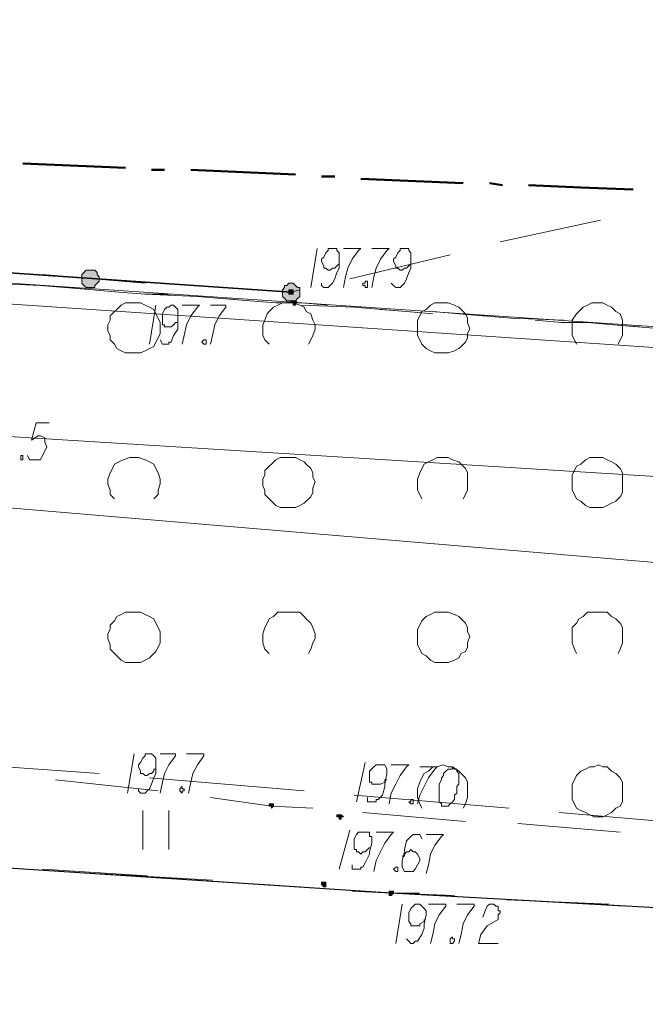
# Model space of a CAD drawing. Header units: metres. Extents: x 7431553 to 7432401, y 5544342 to 5544539.
# Tile 175 of 180: x 7432239 to 7432251, y 5544505 to 5544524. Entities that reach past the tile are written whole.
import ezdxf

# ---------------------------------------------------------------- set-up
doc = ezdxf.new("R2010")
doc.units = ezdxf.units.M
doc.header["$MEASUREMENT"] = 0
doc.layers.add('BG-PR90-PB-PZT-PZT01_2026_04_14$0$MAPA DCP', color=7, linetype='Continuous', lineweight=0)
doc.layers.add('PRIMETECH_XREF', color=7, linetype='Continuous', lineweight=5)

# ---------------------------------------------------------------- blocks, each defined once
blk = doc.blocks.new('BG-PR90-PB-PZT-PZT01_2026_04_14$0$Naddrwiną2025_v2klauzulap')
at = {"layer": 'BG-PR90-PB-PZT-PZT01_2026_04_14$0$MAPA DCP', "linetype": 'Continuous', "lineweight": 0, "transparency": 33554559}
for points in [[(7431655.402, 5544660.698), (7431655.402, 5544660.698), (7431655.402, 5544660.698), (7431655.402, 5544660.698), (7431655.444, 5544660.698), (7431655.444, 5544660.74), (7431655.444, 5544660.74), (7431655.444, 5544660.74), (7431655.444, 5544660.74), (7431655.402, 5544660.783), (7431655.402, 5544660.783), (7431655.402, 5544660.783), (7431655.402, 5544660.783), (7431655.36, 5544660.783), (7431655.36, 5544660.783), (7431655.36, 5544660.783), (7431655.36, 5544660.74), (7431655.36, 5544660.74), (7431655.36, 5544660.74), (7431655.36, 5544660.74), (7431655.36, 5544660.698), (7431655.36, 5544660.698), (7431655.36, 5544660.698), (7431655.36, 5544660.698), (7431655.36, 5544660.698)], [(7431653.92, 5544659.682), (7431653.92, 5544659.682), (7431653.92, 5544659.724), (7431653.963, 5544659.724), (7431653.963, 5544659.724), (7431653.963, 5544659.724), (7431653.963, 5544659.724), (7431653.963, 5544659.767), (7431653.963, 5544659.767), (7431653.963, 5544659.767), (7431653.92, 5544659.767), (7431653.92, 5544659.767), (7431653.92, 5544659.809), (7431653.878, 5544659.767), (7431653.878, 5544659.767), (7431653.878, 5544659.767), (7431653.878, 5544659.767), (7431653.878, 5544659.767), (7431653.878, 5544659.724), (7431653.878, 5544659.724), (7431653.878, 5544659.724), (7431653.878, 5544659.724), (7431653.878, 5544659.724), (7431653.878, 5544659.682), (7431653.878, 5544659.682)], [(7431655.233, 5544659.386), (7431655.233, 5544659.386), (7431655.233, 5544659.386), (7431655.275, 5544659.428), (7431655.275, 5544659.428), (7431655.275, 5544659.428), (7431655.275, 5544659.428), (7431655.275, 5544659.47), (7431655.275, 5544659.47), (7431655.275, 5544659.47), (7431655.233, 5544659.47), (7431655.233, 5544659.47), (7431655.233, 5544659.47), (7431655.233, 5544659.47), (7431655.19, 5544659.47), (7431655.19, 5544659.47), (7431655.19, 5544659.47), (7431655.19, 5544659.47), (7431655.19, 5544659.428), (7431655.19, 5544659.428), (7431655.19, 5544659.428), (7431655.19, 5544659.428), (7431655.19, 5544659.386)], [(7431643.718, 5544658.624), (7431643.803, 5544658.624), (7431643.845, 5544658.666), (7431643.887, 5544658.708), (7431643.887, 5544658.751), (7431643.887, 5544658.793), (7431643.887, 5544658.835), (7431643.887, 5544658.878), (7431643.845, 5544658.92), (7431643.845, 5544658.92), (7431643.803, 5544658.962), (7431643.76, 5544658.962), (7431643.676, 5544658.962), (7431643.633, 5544658.962), (7431643.633, 5544658.92), (7431643.591, 5544658.878), (7431643.549, 5544658.835), (7431643.549, 5544658.793), (7431643.549, 5544658.751), (7431643.591, 5544658.708), (7431643.591, 5544658.666), (7431643.633, 5544658.666), (7431643.676, 5544658.624), (7431643.676, 5544658.624)], [(7431643.718, 5544658.751), (7431643.76, 5544658.751), (7431643.76, 5544658.751), (7431643.76, 5544658.751), (7431643.76, 5544658.751), (7431643.76, 5544658.793), (7431643.76, 5544658.793), (7431643.76, 5544658.793), (7431643.76, 5544658.835), (7431643.76, 5544658.835), (7431643.76, 5544658.835), (7431643.76, 5544658.835), (7431643.718, 5544658.835), (7431643.718, 5544658.835), (7431643.718, 5544658.835), (7431643.718, 5544658.835), (7431643.676, 5544658.835), (7431643.676, 5544658.793), (7431643.676, 5544658.793), (7431643.676, 5544658.793), (7431643.676, 5544658.751)], [(7431643.93, 5544658.793), (7431643.93, 5544658.793), (7431643.93, 5544658.835), (7431643.972, 5544658.835), (7431643.972, 5544658.835), (7431643.972, 5544658.835), (7431643.972, 5544658.835), (7431643.972, 5544658.878), (7431643.972, 5544658.878), (7431643.972, 5544658.878), (7431643.93, 5544658.878), (7431643.93, 5544658.878), (7431643.93, 5544658.92), (7431643.887, 5544658.878), (7431643.887, 5544658.878), (7431643.887, 5544658.878), (7431643.887, 5544658.878), (7431643.887, 5544658.878), (7431643.887, 5544658.835), (7431643.887, 5544658.835), (7431643.887, 5544658.835), (7431643.887, 5544658.835), (7431643.887, 5544658.835), (7431643.887, 5544658.793), (7431643.887, 5544658.793)], [(7431653.709, 5544658.37), (7431653.709, 5544658.37), (7431653.709, 5544658.37), (7431653.709, 5544658.37), (7431653.709, 5544658.412), (7431653.751, 5544658.412), (7431653.751, 5544658.412), (7431653.751, 5544658.412), (7431653.709, 5544658.454), (7431653.709, 5544658.454), (7431653.709, 5544658.454), (7431653.709, 5544658.454), (7431653.709, 5544658.454), (7431653.666, 5544658.454), (7431653.666, 5544658.454), (7431653.666, 5544658.454), (7431653.666, 5544658.454), (7431653.666, 5544658.412), (7431653.666, 5544658.412), (7431653.666, 5544658.412), (7431653.666, 5544658.412), (7431653.666, 5544658.37), (7431653.666, 5544658.37), (7431653.666, 5544658.37), (7431653.666, 5544658.37)], [(7431643.464, 5544654.729), (7431643.549, 5544654.729), (7431643.591, 5544654.771), (7431643.591, 5544654.771), (7431643.633, 5544654.814), (7431643.633, 5544654.856), (7431643.633, 5544654.941), (7431643.633, 5544654.983), (7431643.591, 5544654.983), (7431643.549, 5544655.025), (7431643.506, 5544655.068), (7431643.464, 5544655.068), (7431643.422, 5544655.068), (7431643.379, 5544655.025), (7431643.337, 5544655.025), (7431643.295, 5544654.983), (7431643.295, 5544654.941), (7431643.295, 5544654.898), (7431643.295, 5544654.856), (7431643.295, 5544654.814), (7431643.337, 5544654.771), (7431643.379, 5544654.729), (7431643.422, 5544654.729), (7431643.422, 5544654.729)]]:
    blk.add_hatch(color=256, dxfattribs=at).paths.add_polyline_path(points)
at = {"layer": 'BG-PR90-PB-PZT-PZT01_2026_04_14$0$MAPA DCP', "linetype": 'Continuous', "lineweight": 18, "transparency": 33554687}
for points in [[(7431647.782, 5544690.374), (7431650.83, 5544686.987), (7431669.838, 5544671.027), (7431674.706, 5544669.419), (7431674.071, 5544660.444), (7431673.859, 5544657.311), (7431673.182, 5544646.728), (7431669.795, 5544596.859), (7431670.727, 5544580.519), (7431669.541, 5544576.582), (7431663.784, 5544577.725), (7431638.977, 5544582.635), (7431654.894, 5544603.76), (7431656.037, 5544608.713), (7431647.147, 5544632.165), (7431642.49, 5544637.711), (7431645.919, 5544688.426), (7431646.046, 5544690.585)], [(7431643.422, 5544690.67), (7431644.268, 5544689.273), (7431645.919, 5544688.426), (7431642.49, 5544637.711), (7431640.585, 5544639.531)], [(7431644.734, 5544664.339), (7431644.649, 5544664.296), (7431644.565, 5544664.254), (7431644.268, 5544664.254), (7431644.141, 5544664.339), (7431644.099, 5544664.381), (7431644.014, 5544664.466), (7431643.972, 5544664.55), (7431643.93, 5544664.635), (7431643.93, 5544664.762), (7431643.93, 5544664.847), (7431643.972, 5544664.931), (7431644.014, 5544665.016), (7431644.099, 5544665.101), (7431644.141, 5544665.185), (7431644.268, 5544665.228), (7431644.353, 5544665.228), (7431644.438, 5544665.228), (7431644.565, 5544665.228), (7431644.649, 5544665.185), (7431644.734, 5544665.143)], [(7431650.745, 5544664.339), (7431650.661, 5544664.296), (7431650.534, 5544664.254), (7431650.237, 5544664.254), (7431650.153, 5544664.339), (7431650.068, 5544664.381), (7431650.026, 5544664.466), (7431649.941, 5544664.55), (7431649.941, 5544664.635), (7431649.941, 5544664.762), (7431649.941, 5544664.847), (7431649.941, 5544664.931), (7431650.026, 5544665.016), (7431650.068, 5544665.101), (7431650.153, 5544665.185), (7431650.237, 5544665.228), (7431650.364, 5544665.228), (7431650.449, 5544665.228), (7431650.534, 5544665.228), (7431650.661, 5544665.185), (7431650.745, 5544665.143)], [(7431654.217, 5544665.185), (7431654.047, 5544663.196)], [(7431655.487, 5544662.264), (7431655.656, 5544665.27)], [(7431655.529, 5544662.984), (7431655.614, 5544664.974)], [(7431642.744, 5544662.857), (7431642.321, 5544664.804)], [(7431647.74, 5544661.333), (7431647.655, 5544661.291), (7431647.57, 5544661.248), (7431647.358, 5544661.248), (7431647.232, 5544661.291), (7431647.147, 5544661.333), (7431647.062, 5544661.375), (7431647.02, 5544661.46), (7431646.978, 5544661.545), (7431646.935, 5544661.629), (7431646.935, 5544661.756), (7431646.935, 5544661.841), (7431646.978, 5544661.926), (7431647.02, 5544662.053), (7431647.062, 5544662.095), (7431647.147, 5544662.18), (7431647.232, 5544662.222), (7431647.358, 5544662.222), (7431647.443, 5544662.222), (7431647.57, 5544662.222), (7431647.655, 5544662.18), (7431647.74, 5544662.137)], [(7431653.751, 5544661.333), (7431653.666, 5544661.291), (7431653.539, 5544661.248), (7431653.37, 5544661.248), (7431653.243, 5544661.291), (7431653.158, 5544661.333), (7431653.074, 5544661.375), (7431653.031, 5544661.46), (7431652.947, 5544661.545), (7431652.947, 5544661.629), (7431652.904, 5544661.756), (7431652.947, 5544661.841), (7431652.947, 5544661.926), (7431653.031, 5544662.053), (7431653.074, 5544662.095), (7431653.158, 5544662.18), (7431653.243, 5544662.222), (7431653.37, 5544662.222), (7431653.455, 5544662.222), (7431653.539, 5544662.222), (7431653.666, 5544662.18), (7431653.751, 5544662.137)], [(7431654.005, 5544662.18), (7431653.836, 5544660.19)], [(7431643.464, 5544659.936), (7431642.998, 5544661.883)], [(7431655.36, 5544659.978), (7431655.402, 5544660.74), (7431655.444, 5544661.968)], [(7431655.233, 5544658.285), (7431655.402, 5544660.74), (7431655.402, 5544661.291)], [(7431644.734, 5544658.37), (7431644.649, 5544658.285), (7431644.565, 5544658.243), (7431644.353, 5544658.243), (7431644.268, 5544658.285), (7431644.141, 5544658.327), (7431644.099, 5544658.37), (7431644.014, 5544658.454), (7431643.972, 5544658.539), (7431643.93, 5544658.624), (7431643.93, 5544658.751), (7431643.93, 5544658.835), (7431643.972, 5544658.962), (7431644.014, 5544659.047), (7431644.099, 5544659.089), (7431644.141, 5544659.174), (7431644.268, 5544659.216), (7431644.353, 5544659.259), (7431644.438, 5544659.259), (7431644.565, 5544659.216), (7431644.649, 5544659.174), (7431644.734, 5544659.132)], [(7431650.745, 5544658.37), (7431650.661, 5544658.285), (7431650.534, 5544658.243), (7431650.364, 5544658.243), (7431650.237, 5544658.285), (7431650.153, 5544658.327), (7431650.068, 5544658.37), (7431650.026, 5544658.454), (7431649.941, 5544658.539), (7431649.941, 5544658.624), (7431649.941, 5544658.751), (7431649.941, 5544658.835), (7431649.941, 5544658.962), (7431650.026, 5544659.047), (7431650.068, 5544659.089), (7431650.153, 5544659.174), (7431650.237, 5544659.216), (7431650.364, 5544659.259), (7431650.449, 5544659.259), (7431650.534, 5544659.216), (7431650.661, 5544659.174), (7431650.745, 5544659.132)], [(7431653.751, 5544659.216), (7431653.709, 5544658.412), (7431653.539, 5544657.227)], [(7431643.591, 5544656.973), (7431643.718, 5544658.793), (7431643.676, 5544658.962)], [(7431655.148, 5544656.973), (7431655.275, 5544658.962)], [(7431654.979, 5544654.306), (7431655.148, 5544657.269)], [(7431654.555, 5544656.422), (7431653.793, 5544656.422)], [(7431647.74, 5544655.364), (7431647.655, 5544655.279), (7431647.57, 5544655.279), (7431647.443, 5544655.237), (7431647.358, 5544655.237), (7431647.232, 5544655.279), (7431647.147, 5544655.322), (7431647.062, 5544655.364), (7431647.02, 5544655.449), (7431646.978, 5544655.533), (7431646.935, 5544655.66), (7431646.935, 5544655.745), (7431646.935, 5544655.83), (7431646.978, 5544655.957), (7431647.02, 5544656.041), (7431647.062, 5544656.126), (7431647.147, 5544656.168), (7431647.232, 5544656.211), (7431647.358, 5544656.253), (7431647.443, 5544656.253), (7431647.57, 5544656.211), (7431647.655, 5544656.211), (7431647.74, 5544656.126)], [(7431653.412, 5544656.211), (7431653.201, 5544654.221)], [(7431643.379, 5544653.967), (7431643.549, 5544655.957)], [(7431654.936, 5544653.967), (7431655.063, 5544655.999)], [(7431653.793, 5544655.914), (7431654.555, 5544655.914)]]:
    blk.add_lwpolyline(points, dxfattribs=at)
at = {"layer": 'BG-PR90-PB-PZT-PZT01_2026_04_14$0$MAPA DCP', "color": 30, "linetype": 'Continuous', "lineweight": 18, "true_color": 0xff6500, "transparency": 33554687}
blk.add_lwpolyline([(7431638.68, 5544596.69), (7431641.136, 5544616.417), (7431642.236, 5544627.72), (7431643.337, 5544644.273), (7431645.327, 5544673.694), (7431647.613, 5544690.416)], dxfattribs=at)
at = {"layer": 'BG-PR90-PB-PZT-PZT01_2026_04_14$0$MAPA DCP', "color": 1, "linetype": 'Continuous', "lineweight": 18, "transparency": 33554687}
for points in [[(7431638.426, 5544590.425), (7431640.882, 5544604.056), (7431644.438, 5544628.398), (7431646.47, 5544652.358), (7431647.824, 5544674.245), (7431649.094, 5544690.162)], [(7431639.485, 5544588.266), (7431644.988, 5544618.026), (7431645.75, 5544622.64), (7431647.147, 5544644.273), (7431649.348, 5544670.308), (7431650.788, 5544689.908)], [(7431653.836, 5544664), (7431654.09, 5544667.006)], [(7431653.497, 5544660.021), (7431653.751, 5544663.026)], [(7431653.158, 5544656.041), (7431653.412, 5544659.047)], [(7431652.82, 5544652.062), (7431652.947, 5544653.247), (7431653.074, 5544655.068)]]:
    blk.add_lwpolyline(points, dxfattribs=at)
at = {"layer": 'BG-PR90-PB-PZT-PZT01_2026_04_14$0$MAPA DCP', "linetype": 'Continuous', "lineweight": 25, "transparency": 33554687}
blk.add_lwpolyline([(7431657.222, 5544688.934), (7431655.698, 5544666.117), (7431655.402, 5544660.74), (7431654.005, 5544639.404), (7431653.116, 5544628.059), (7431652.735, 5544622.048)], dxfattribs=at)
at = {"layer": 'BG-PR90-PB-PZT-PZT01_2026_04_14$0$MAPA DCP', "color": 94, "linetype": 'Continuous', "lineweight": 18, "true_color": 0x009a00, "transparency": 33554687}
for points in [[(7431644.438, 5544666.074), (7431644.353, 5544665.058)], [(7431644.311, 5544664.55), (7431644.311, 5544664.042), (7431644.268, 5544663.534)], [(7431644.226, 5544663.069), (7431644.141, 5544662.053)], [(7431644.141, 5544661.545), (7431644.099, 5544661.037), (7431644.057, 5544660.529)], [(7431644.014, 5544660.021), (7431643.972, 5544659.005)], [(7431643.93, 5544658.497), (7431643.887, 5544657.989), (7431643.845, 5544657.481)], [(7431643.803, 5544656.973), (7431643.76, 5544655.957)], [(7431643.718, 5544655.449), (7431643.676, 5544654.941), (7431643.633, 5544654.433)], [(7431643.591, 5544653.925), (7431643.549, 5544652.909)]]:
    blk.add_lwpolyline(points, dxfattribs=at)
at = {"layer": 'BG-PR90-PB-PZT-PZT01_2026_04_14$0$MAPA DCP', "color": 97, "linetype": 'Continuous', "lineweight": 18, "true_color": 0x339a33, "transparency": 33554687}
for points in [[(7431644.438, 5544666.074), (7431644.353, 5544665.058)], [(7431644.311, 5544664.55), (7431644.311, 5544664.042), (7431644.268, 5544663.534)], [(7431644.226, 5544663.069), (7431644.141, 5544662.053)], [(7431644.141, 5544661.545), (7431644.099, 5544661.037), (7431644.057, 5544660.529)], [(7431644.014, 5544660.021), (7431643.972, 5544659.005)], [(7431643.93, 5544658.497), (7431643.887, 5544657.989), (7431643.845, 5544657.481)], [(7431643.803, 5544656.973), (7431643.76, 5544655.957)], [(7431643.718, 5544655.449), (7431643.676, 5544654.941), (7431643.633, 5544654.433)], [(7431643.591, 5544653.925), (7431643.549, 5544652.909)]]:
    blk.add_lwpolyline(points, dxfattribs=at)
at = {"layer": 'BG-PR90-PB-PZT-PZT01_2026_04_14$0$MAPA DCP', "color": 4, "linetype": 'Continuous', "lineweight": 18, "transparency": 33554687}
for points in [[(7431644.311, 5544664.55), (7431644.353, 5544665.058), (7431644.395, 5544665.566)], [(7431644.226, 5544663.069), (7431644.268, 5544664.085)], [(7431644.099, 5544661.545), (7431644.141, 5544662.053), (7431644.183, 5544662.561)], [(7431644.014, 5544660.021), (7431644.099, 5544661.037)], [(7431643.93, 5544658.497), (7431643.93, 5544659.005), (7431643.972, 5544659.513)], [(7431643.803, 5544656.973), (7431643.887, 5544657.989)], [(7431643.718, 5544655.449), (7431643.76, 5544655.957), (7431643.76, 5544656.465)], [(7431643.591, 5544653.925), (7431643.676, 5544654.941)]]:
    blk.add_lwpolyline(points, dxfattribs=at)
at = {"layer": 'BG-PR90-PB-PZT-PZT01_2026_04_14$0$MAPA DCP', "linetype": 'Continuous', "lineweight": 50, "transparency": 33554687}
for points in [[(7431641.728, 5544665.439), (7431641.686, 5544664.423), (7431641.644, 5544663.407)], [(7431641.644, 5544662.899), (7431641.601, 5544662.645)], [(7431641.601, 5544662.137), (7431641.517, 5544660.148)], [(7431641.474, 5544659.64), (7431641.474, 5544659.386)], [(7431641.432, 5544658.878), (7431641.39, 5544657.862), (7431641.347, 5544656.846)], [(7431641.347, 5544656.338), (7431641.347, 5544656.084)], [(7431641.305, 5544655.576), (7431641.22, 5544653.586)]]:
    blk.add_lwpolyline(points, dxfattribs=at)
at = {"layer": 'BG-PR90-PB-PZT-PZT01_2026_04_14$0$MAPA DCP', "linetype": 'Continuous', "lineweight": 18, "transparency": 33554687}
for points in [[(7431647.401, 5544665.228), (7431647.232, 5544665.228), (7431647.147, 5544665.185), (7431647.062, 5544665.101), (7431647.02, 5544665.016), (7431646.978, 5544664.931), (7431646.935, 5544664.847), (7431646.935, 5544664.762), (7431646.935, 5544664.677), (7431646.935, 5544664.593), (7431646.978, 5544664.508), (7431647.062, 5544664.423), (7431647.105, 5544664.339), (7431647.189, 5544664.296), (7431647.274, 5544664.254), (7431647.358, 5544664.254), (7431647.486, 5544664.254), (7431647.57, 5544664.254), (7431647.655, 5544664.296), (7431647.74, 5544664.339), (7431647.782, 5544664.423), (7431647.867, 5544664.508), (7431647.909, 5544664.593), (7431647.909, 5544664.677), (7431647.909, 5544664.762), (7431647.909, 5544664.847), (7431647.867, 5544664.931), (7431647.824, 5544665.016), (7431647.782, 5544665.101), (7431647.697, 5544665.185), (7431647.613, 5544665.228), (7431647.528, 5544665.228)], [(7431653.412, 5544665.228), (7431653.243, 5544665.228), (7431653.158, 5544665.185), (7431653.074, 5544665.101), (7431653.031, 5544665.016), (7431652.947, 5544664.931), (7431652.947, 5544664.847), (7431652.904, 5544664.762), (7431652.947, 5544664.677), (7431652.947, 5544664.593), (7431652.989, 5544664.508), (7431653.031, 5544664.423), (7431653.116, 5544664.339), (7431653.201, 5544664.296), (7431653.285, 5544664.254), (7431653.37, 5544664.254), (7431653.455, 5544664.254), (7431653.582, 5544664.254), (7431653.666, 5544664.296), (7431653.751, 5544664.339), (7431653.793, 5544664.423), (7431653.836, 5544664.508), (7431653.878, 5544664.593), (7431653.92, 5544664.677), (7431653.92, 5544664.762), (7431653.92, 5544664.847), (7431653.878, 5544664.931), (7431653.836, 5544665.016), (7431653.751, 5544665.101), (7431653.709, 5544665.185), (7431653.624, 5544665.228), (7431653.497, 5544665.228)], [(7431644.438, 5544662.264), (7431644.311, 5544662.222), (7431644.226, 5544662.222), (7431644.141, 5544662.18), (7431644.057, 5544662.095), (7431644.014, 5544662.053), (7431643.972, 5544661.968), (7431643.93, 5544661.841), (7431643.93, 5544661.756), (7431643.93, 5544661.672), (7431643.93, 5544661.587), (7431643.972, 5544661.502), (7431644.057, 5544661.418), (7431644.099, 5544661.333), (7431644.183, 5544661.291), (7431644.268, 5544661.248), (7431644.353, 5544661.248), (7431644.48, 5544661.248), (7431644.565, 5544661.248), (7431644.649, 5544661.291), (7431644.734, 5544661.333), (7431644.819, 5544661.418), (7431644.861, 5544661.502), (7431644.903, 5544661.587), (7431644.903, 5544661.672), (7431644.903, 5544661.756), (7431644.903, 5544661.841), (7431644.861, 5544661.968), (7431644.819, 5544662.053), (7431644.776, 5544662.095), (7431644.692, 5544662.18), (7431644.607, 5544662.222), (7431644.522, 5544662.222)], [(7431650.407, 5544662.264), (7431650.322, 5544662.222), (7431650.237, 5544662.222), (7431650.153, 5544662.18), (7431650.068, 5544662.095), (7431650.026, 5544662.053), (7431649.983, 5544661.968), (7431649.941, 5544661.841), (7431649.941, 5544661.756), (7431649.941, 5544661.672), (7431649.941, 5544661.587), (7431649.983, 5544661.502), (7431650.026, 5544661.418), (7431650.11, 5544661.333), (7431650.195, 5544661.291), (7431650.28, 5544661.248), (7431650.364, 5544661.248), (7431650.449, 5544661.248), (7431650.576, 5544661.248), (7431650.661, 5544661.291), (7431650.745, 5544661.333), (7431650.788, 5544661.418), (7431650.872, 5544661.502), (7431650.915, 5544661.587), (7431650.915, 5544661.672), (7431650.915, 5544661.756), (7431650.915, 5544661.841), (7431650.872, 5544661.968), (7431650.83, 5544662.053), (7431650.745, 5544662.095), (7431650.703, 5544662.18), (7431650.618, 5544662.222), (7431650.534, 5544662.222)], [(7431647.401, 5544659.259), (7431647.316, 5544659.216), (7431647.232, 5544659.216), (7431647.147, 5544659.174), (7431647.062, 5544659.089), (7431647.02, 5544659.047), (7431646.978, 5544658.962), (7431646.935, 5544658.878), (7431646.935, 5544658.751), (7431646.935, 5544658.666), (7431646.935, 5544658.581), (7431646.978, 5544658.497), (7431647.062, 5544658.412), (7431647.105, 5544658.37), (7431647.189, 5544658.285), (7431647.274, 5544658.285), (7431647.358, 5544658.243), (7431647.486, 5544658.243), (7431647.57, 5544658.285), (7431647.655, 5544658.285), (7431647.74, 5544658.37), (7431647.782, 5544658.412), (7431647.867, 5544658.497), (7431647.909, 5544658.581), (7431647.909, 5544658.666), (7431647.909, 5544658.751), (7431647.909, 5544658.878), (7431647.867, 5544658.962), (7431647.824, 5544659.047), (7431647.782, 5544659.089), (7431647.697, 5544659.174), (7431647.613, 5544659.216), (7431647.528, 5544659.216)], [(7431644.438, 5544656.253), (7431644.311, 5544656.253), (7431644.226, 5544656.211), (7431644.141, 5544656.168), (7431644.057, 5544656.126), (7431644.014, 5544656.041), (7431643.972, 5544655.957), (7431643.93, 5544655.872), (7431643.93, 5544655.787), (7431643.93, 5544655.66), (7431643.93, 5544655.576), (7431643.972, 5544655.491), (7431644.057, 5544655.406), (7431644.099, 5544655.364), (7431644.183, 5544655.279), (7431644.268, 5544655.279), (7431644.353, 5544655.237), (7431644.48, 5544655.237), (7431644.565, 5544655.279), (7431644.649, 5544655.279), (7431644.734, 5544655.364), (7431644.819, 5544655.406), (7431644.861, 5544655.491), (7431644.903, 5544655.576), (7431644.903, 5544655.66), (7431644.903, 5544655.787), (7431644.903, 5544655.872), (7431644.861, 5544655.957), (7431644.819, 5544656.041), (7431644.776, 5544656.126), (7431644.692, 5544656.168), (7431644.607, 5544656.211), (7431644.522, 5544656.253)], [(7431650.407, 5544656.253), (7431650.322, 5544656.253), (7431650.237, 5544656.211), (7431650.153, 5544656.168), (7431650.068, 5544656.126), (7431650.026, 5544656.041), (7431649.983, 5544655.957), (7431649.941, 5544655.872), (7431649.941, 5544655.787), (7431649.941, 5544655.66), (7431649.941, 5544655.576), (7431649.983, 5544655.491), (7431650.026, 5544655.406), (7431650.11, 5544655.364), (7431650.195, 5544655.279), (7431650.28, 5544655.279), (7431650.364, 5544655.237), (7431650.449, 5544655.237), (7431650.576, 5544655.279), (7431650.661, 5544655.279), (7431650.745, 5544655.364), (7431650.788, 5544655.406), (7431650.872, 5544655.491), (7431650.915, 5544655.576), (7431650.915, 5544655.66), (7431650.915, 5544655.787), (7431650.915, 5544655.872), (7431650.872, 5544655.957), (7431650.83, 5544656.041), (7431650.745, 5544656.126), (7431650.703, 5544656.168), (7431650.618, 5544656.211), (7431650.534, 5544656.253)]]:
    blk.add_lwpolyline(points, close=True, dxfattribs=at)
at = {"layer": 'BG-PR90-PB-PZT-PZT01_2026_04_14$0$MAPA DCP', "linetype": 'Continuous', "lineweight": 9, "transparency": 33554687}
for points in [[(7431655.868, 5544662.518), (7431655.741, 5544662.561), (7431655.656, 5544662.603), (7431655.614, 5544662.645), (7431655.614, 5544662.688), (7431655.614, 5544662.73), (7431655.656, 5544662.772), (7431655.656, 5544662.815), (7431655.698, 5544662.815), (7431655.741, 5544662.815), (7431655.741, 5544662.857), (7431655.783, 5544662.857), (7431655.825, 5544662.815), (7431655.868, 5544662.815), (7431655.91, 5544662.815), (7431656.037, 5544662.603), (7431656.206, 5544662.476), (7431656.376, 5544662.434), (7431656.376, 5544662.815)], [(7431655.614, 5544662.01), (7431655.614, 5544662.349), (7431655.656, 5544662.349), (7431655.825, 5544662.222), (7431655.995, 5544662.137), (7431656.206, 5544662.095), (7431656.376, 5544662.053)], [(7431654.259, 5544661.418), (7431654.259, 5544661.756), (7431654.301, 5544661.714), (7431654.471, 5544661.587), (7431654.64, 5544661.502), (7431654.852, 5544661.46), (7431655.021, 5544661.418)], [(7431655.614, 5544661.46), (7431655.614, 5544661.799), (7431655.656, 5544661.799), (7431655.825, 5544661.672), (7431655.995, 5544661.587), (7431656.206, 5544661.545), (7431656.376, 5544661.502)], [(7431652.947, 5544661.291), (7431652.947, 5544661.629), (7431652.989, 5544661.587), (7431653.158, 5544661.46), (7431653.328, 5544661.375), (7431653.497, 5544661.291), (7431653.666, 5544661.248)], [(7431654.344, 5544661.333), (7431654.259, 5544661.291), (7431654.259, 5544661.164), (7431654.301, 5544661.121), (7431654.386, 5544661.037), (7431654.555, 5544660.994), (7431654.598, 5544660.994), (7431654.767, 5544660.952), (7431654.894, 5544660.952), (7431654.979, 5544660.994), (7431654.979, 5544661.037), (7431654.979, 5544661.121), (7431654.979, 5544661.164), (7431654.936, 5544661.206), (7431654.852, 5544661.248), (7431654.767, 5544661.291), (7431654.725, 5544661.291), (7431654.64, 5544661.248), (7431654.598, 5544661.206), (7431654.598, 5544661.164), (7431654.555, 5544661.121), (7431654.598, 5544661.079), (7431654.598, 5544661.037), (7431654.64, 5544660.994), (7431654.682, 5544660.994), (7431654.682, 5544660.952)], [(7431656.291, 5544661.037), (7431656.333, 5544661.079), (7431656.376, 5544661.121), (7431656.376, 5544661.164), (7431656.333, 5544661.206), (7431656.333, 5544661.248), (7431656.206, 5544661.333), (7431656.079, 5544661.375), (7431655.995, 5544661.375), (7431655.825, 5544661.418), (7431655.741, 5544661.418), (7431655.698, 5544661.375), (7431655.656, 5544661.333), (7431655.614, 5544661.291), (7431655.614, 5544661.248), (7431655.614, 5544661.206), (7431655.656, 5544661.164), (7431655.698, 5544661.121), (7431655.783, 5544661.079), (7431655.825, 5544661.079), (7431655.91, 5544661.079), (7431655.952, 5544661.079), (7431655.995, 5544661.121), (7431656.037, 5544661.121), (7431656.037, 5544661.206), (7431656.037, 5544661.248), (7431656.037, 5544661.291), (7431655.995, 5544661.291), (7431655.952, 5544661.375), (7431655.91, 5544661.375)], [(7431643.549, 5544660.74), (7431643.591, 5544660.783), (7431643.633, 5544660.825), (7431643.633, 5544660.91), (7431643.591, 5544660.952), (7431643.549, 5544660.994), (7431643.464, 5544661.037), (7431643.337, 5544661.079), (7431643.252, 5544661.121), (7431643.083, 5544661.121), (7431642.998, 5544661.121), (7431642.956, 5544661.121), (7431642.914, 5544661.079), (7431642.871, 5544661.079), (7431642.871, 5544661.037), (7431642.871, 5544660.952), (7431642.871, 5544660.91), (7431642.914, 5544660.91), (7431642.956, 5544660.867), (7431643.041, 5544660.825), (7431643.083, 5544660.783), (7431643.125, 5544660.783), (7431643.21, 5544660.825), (7431643.252, 5544660.825), (7431643.252, 5544660.867), (7431643.295, 5544660.91), (7431643.295, 5544660.952), (7431643.252, 5544660.994), (7431643.252, 5544661.037), (7431643.21, 5544661.079), (7431643.168, 5544661.121)], [(7431652.904, 5544660.74), (7431652.904, 5544661.079), (7431652.947, 5544661.037), (7431653.116, 5544660.91), (7431653.285, 5544660.825), (7431653.455, 5544660.74), (7431653.666, 5544660.698)], [(7431655.614, 5544660.952), (7431656.376, 5544660.825)], [(7431654.217, 5544660.444), (7431654.217, 5544660.783), (7431654.259, 5544660.74), (7431654.428, 5544660.613), (7431654.598, 5544660.529), (7431654.767, 5544660.444), (7431654.979, 5544660.402)], [(7431642.871, 5544660.359), (7431642.871, 5544660.698), (7431642.914, 5544660.656), (7431643.083, 5544660.529), (7431643.252, 5544660.444), (7431643.422, 5544660.402), (7431643.633, 5544660.359)], [(7431653.539, 5544660.275), (7431653.624, 5544660.275), (7431653.624, 5544660.444), (7431653.582, 5544660.444), (7431653.582, 5544660.486), (7431653.497, 5544660.571), (7431653.328, 5544660.613), (7431653.285, 5544660.613), (7431653.074, 5544660.656), (7431652.989, 5544660.656), (7431652.904, 5544660.613), (7431652.904, 5544660.571), (7431652.904, 5544660.486), (7431652.904, 5544660.444), (7431652.947, 5544660.402), (7431653.031, 5544660.317), (7431653.116, 5544660.317), (7431653.158, 5544660.317), (7431653.243, 5544660.317), (7431653.243, 5544660.359), (7431653.285, 5544660.359), (7431653.285, 5544660.444), (7431653.285, 5544660.486), (7431653.285, 5544660.529), (7431653.243, 5544660.613), (7431653.201, 5544660.613), (7431653.201, 5544660.656)], [(7431654.852, 5544659.978), (7431654.936, 5544659.978), (7431654.936, 5544660.148), (7431654.894, 5544660.148), (7431654.894, 5544660.19), (7431654.809, 5544660.232), (7431654.64, 5544660.317), (7431654.598, 5544660.317), (7431654.428, 5544660.359), (7431654.301, 5544660.359), (7431654.301, 5544660.317), (7431654.217, 5544660.317), (7431654.217, 5544660.275), (7431654.217, 5544660.232), (7431654.217, 5544660.19), (7431654.217, 5544660.148), (7431654.217, 5544660.105), (7431654.259, 5544660.063), (7431654.344, 5544660.021), (7431654.428, 5544660.021), (7431654.471, 5544660.021), (7431654.555, 5544660.021), (7431654.555, 5544660.063), (7431654.598, 5544660.063), (7431654.598, 5544660.105), (7431654.64, 5544660.148), (7431654.598, 5544660.19), (7431654.598, 5544660.232), (7431654.555, 5544660.275), (7431654.513, 5544660.317)], [(7431642.871, 5544659.809), (7431642.871, 5544660.148), (7431642.914, 5544660.105), (7431643.083, 5544659.978), (7431643.252, 5544659.894), (7431643.422, 5544659.851), (7431643.633, 5544659.809)], [(7431652.862, 5544660.232), (7431653.624, 5544660.063)], [(7431654.174, 5544659.936), (7431654.936, 5544659.724)], [(7431643.549, 5544659.386), (7431643.591, 5544659.386), (7431643.633, 5544659.428), (7431643.633, 5544659.513), (7431643.591, 5544659.555), (7431643.549, 5544659.597), (7431643.464, 5544659.64), (7431643.337, 5544659.682), (7431643.252, 5544659.724), (7431643.083, 5544659.724), (7431642.998, 5544659.724), (7431642.956, 5544659.724), (7431642.914, 5544659.682), (7431642.871, 5544659.682), (7431642.871, 5544659.64), (7431642.871, 5544659.555), (7431642.871, 5544659.513), (7431642.914, 5544659.513), (7431642.956, 5544659.47), (7431643.041, 5544659.428), (7431643.083, 5544659.386), (7431643.125, 5544659.386), (7431643.21, 5544659.428), (7431643.252, 5544659.428), (7431643.252, 5544659.47), (7431643.295, 5544659.513), (7431643.295, 5544659.555), (7431643.252, 5544659.597), (7431643.252, 5544659.64), (7431643.21, 5544659.682), (7431643.168, 5544659.724)], [(7431642.871, 5544659.301), (7431643.633, 5544659.174)], [(7431643.972, 5544657.227), (7431643.972, 5544657.523), (7431644.014, 5544657.523), (7431644.183, 5544657.396), (7431644.353, 5544657.311), (7431644.565, 5544657.269), (7431644.734, 5544657.227)], [(7431652.693, 5544656.761), (7431652.693, 5544657.1), (7431652.735, 5544657.1), (7431652.904, 5544656.973), (7431653.074, 5544656.888), (7431653.243, 5544656.846), (7431653.455, 5544656.803)], [(7431643.972, 5544656.676), (7431643.972, 5544657.015), (7431644.014, 5544656.973), (7431644.183, 5544656.846), (7431644.353, 5544656.761), (7431644.565, 5544656.719), (7431644.734, 5544656.676)], [(7431644.649, 5544656.253), (7431644.734, 5544656.295), (7431644.734, 5544656.422), (7431644.692, 5544656.422), (7431644.692, 5544656.465), (7431644.565, 5544656.507), (7431644.438, 5544656.592), (7431644.353, 5544656.592), (7431644.183, 5544656.592), (7431644.099, 5544656.592), (7431644.057, 5544656.592), (7431644.014, 5544656.549), (7431643.972, 5544656.507), (7431643.972, 5544656.465), (7431644.014, 5544656.422), (7431644.014, 5544656.38), (7431644.057, 5544656.338), (7431644.141, 5544656.295), (7431644.226, 5544656.295), (7431644.268, 5544656.295), (7431644.353, 5544656.295), (7431644.353, 5544656.338), (7431644.395, 5544656.338), (7431644.395, 5544656.38), (7431644.395, 5544656.422), (7431644.395, 5544656.465), (7431644.353, 5544656.507), (7431644.311, 5544656.549), (7431644.311, 5544656.592), (7431644.268, 5544656.592)], [(7431652.693, 5544656.253), (7431652.693, 5544656.549), (7431652.735, 5544656.549), (7431652.904, 5544656.422), (7431653.074, 5544656.338), (7431653.243, 5544656.295), (7431653.455, 5544656.253)], [(7431643.972, 5544656.168), (7431644.734, 5544656.041)], [(7431653.37, 5544655.83), (7431653.412, 5544655.83), (7431653.455, 5544655.872), (7431653.455, 5544655.957), (7431653.412, 5544655.999), (7431653.37, 5544656.041), (7431653.285, 5544656.084), (7431653.158, 5544656.126), (7431653.074, 5544656.168), (7431652.904, 5544656.168), (7431652.82, 5544656.168), (7431652.777, 5544656.168), (7431652.735, 5544656.126), (7431652.693, 5544656.084), (7431652.693, 5544656.041), (7431652.693, 5544655.999), (7431652.693, 5544655.957), (7431652.735, 5544655.957), (7431652.777, 5544655.914), (7431652.862, 5544655.872), (7431652.904, 5544655.83), (7431652.947, 5544655.83), (7431653.031, 5544655.872), (7431653.074, 5544655.872), (7431653.074, 5544655.914), (7431653.116, 5544655.957), (7431653.116, 5544655.999), (7431653.074, 5544656.041), (7431653.074, 5544656.084), (7431653.031, 5544656.126), (7431652.989, 5544656.126), (7431652.989, 5544656.168)], [(7431652.693, 5544655.745), (7431653.455, 5544655.618)]]:
    blk.add_lwpolyline(points, dxfattribs=at)
for points in [[(7431652.947, 5544661.926), (7431652.989, 5544661.926), (7431652.989, 5544661.841), (7431653.031, 5544661.799), (7431653.074, 5544661.756), (7431653.116, 5544661.756), (7431653.158, 5544661.714), (7431653.201, 5544661.714), (7431653.285, 5544661.672), (7431653.37, 5544661.672), (7431653.455, 5544661.672), (7431653.497, 5544661.672), (7431653.539, 5544661.672), (7431653.582, 5544661.672), (7431653.624, 5544661.672), (7431653.666, 5544661.714), (7431653.709, 5544661.714), (7431653.709, 5544661.756), (7431653.709, 5544661.799), (7431653.709, 5544661.841), (7431653.666, 5544661.883), (7431653.624, 5544661.926), (7431653.582, 5544661.968), (7431653.539, 5544661.968), (7431653.497, 5544661.968), (7431653.455, 5544662.01), (7431653.412, 5544662.01), (7431653.37, 5544662.01), (7431653.328, 5544662.01), (7431653.285, 5544662.053), (7431653.243, 5544662.053), (7431653.201, 5544662.053), (7431653.158, 5544662.053), (7431653.116, 5544662.053), (7431653.074, 5544662.053), (7431653.031, 5544662.01), (7431652.989, 5544662.01), (7431652.989, 5544661.968)], [(7431656.249, 5544661.926), (7431656.291, 5544661.926), (7431656.291, 5544661.968), (7431656.333, 5544661.968), (7431656.376, 5544661.926), (7431656.376, 5544661.883), (7431656.333, 5544661.883), (7431656.291, 5544661.883)], [(7431653.582, 5544661.121), (7431653.582, 5544661.164), (7431653.666, 5544661.164), (7431653.666, 5544661.121), (7431653.624, 5544661.079), (7431653.624, 5544661.121)], [(7431654.894, 5544660.825), (7431654.894, 5544660.867), (7431654.979, 5544660.867), (7431654.979, 5544660.825), (7431654.936, 5544660.783)], [(7431643.506, 5544660.232), (7431643.506, 5544660.275), (7431643.633, 5544660.275), (7431643.633, 5544660.232), (7431643.591, 5544660.232), (7431643.591, 5544660.19), (7431643.549, 5544660.19), (7431643.549, 5544660.232)], [(7431644.649, 5544657.1), (7431644.649, 5544657.142), (7431644.734, 5544657.142), (7431644.734, 5544657.1), (7431644.692, 5544657.057)], [(7431653.328, 5544656.676), (7431653.37, 5544656.676), (7431653.37, 5544656.719), (7431653.412, 5544656.719), (7431653.412, 5544656.676), (7431653.455, 5544656.676), (7431653.412, 5544656.634), (7431653.37, 5544656.634)]]:
    blk.add_lwpolyline(points, close=True, dxfattribs=at)
at = {"layer": 'BG-PR90-PB-PZT-PZT01_2026_04_14$0$MAPA DCP', "linetype": 'Continuous', "lineweight": 0, "transparency": 33554687}
for points in [[(7431655.402, 5544660.698), (7431655.402, 5544660.698), (7431655.402, 5544660.698), (7431655.402, 5544660.698), (7431655.444, 5544660.698), (7431655.444, 5544660.74), (7431655.444, 5544660.74), (7431655.444, 5544660.74), (7431655.444, 5544660.74), (7431655.402, 5544660.783), (7431655.402, 5544660.783), (7431655.402, 5544660.783), (7431655.402, 5544660.783), (7431655.36, 5544660.783), (7431655.36, 5544660.783), (7431655.36, 5544660.783), (7431655.36, 5544660.74), (7431655.36, 5544660.74), (7431655.36, 5544660.74), (7431655.36, 5544660.74), (7431655.36, 5544660.698), (7431655.36, 5544660.698), (7431655.36, 5544660.698), (7431655.36, 5544660.698)], [(7431653.92, 5544659.682), (7431653.92, 5544659.682), (7431653.92, 5544659.724), (7431653.963, 5544659.724), (7431653.963, 5544659.724), (7431653.963, 5544659.724), (7431653.963, 5544659.724), (7431653.963, 5544659.767), (7431653.963, 5544659.767), (7431653.963, 5544659.767), (7431653.92, 5544659.767), (7431653.92, 5544659.767), (7431653.92, 5544659.809), (7431653.878, 5544659.767), (7431653.878, 5544659.767), (7431653.878, 5544659.767), (7431653.878, 5544659.767), (7431653.878, 5544659.767), (7431653.878, 5544659.724), (7431653.878, 5544659.724), (7431653.878, 5544659.724), (7431653.878, 5544659.724), (7431653.878, 5544659.724), (7431653.878, 5544659.682)], [(7431655.233, 5544659.386), (7431655.233, 5544659.386), (7431655.233, 5544659.386), (7431655.275, 5544659.428), (7431655.275, 5544659.428), (7431655.275, 5544659.428), (7431655.275, 5544659.428), (7431655.275, 5544659.47), (7431655.275, 5544659.47), (7431655.275, 5544659.47), (7431655.233, 5544659.47), (7431655.233, 5544659.47), (7431655.233, 5544659.47), (7431655.233, 5544659.47), (7431655.19, 5544659.47), (7431655.19, 5544659.47), (7431655.19, 5544659.47), (7431655.19, 5544659.47), (7431655.19, 5544659.428), (7431655.19, 5544659.428), (7431655.19, 5544659.428), (7431655.19, 5544659.428), (7431655.19, 5544659.386)], [(7431643.718, 5544658.624), (7431643.803, 5544658.624), (7431643.845, 5544658.666), (7431643.887, 5544658.708), (7431643.887, 5544658.751), (7431643.887, 5544658.793), (7431643.887, 5544658.835), (7431643.887, 5544658.878), (7431643.845, 5544658.92), (7431643.845, 5544658.92), (7431643.803, 5544658.962), (7431643.76, 5544658.962), (7431643.676, 5544658.962), (7431643.633, 5544658.962), (7431643.633, 5544658.92), (7431643.591, 5544658.878), (7431643.549, 5544658.835), (7431643.549, 5544658.793), (7431643.549, 5544658.751), (7431643.591, 5544658.708), (7431643.591, 5544658.666), (7431643.633, 5544658.666), (7431643.676, 5544658.624)], [(7431643.718, 5544658.751), (7431643.76, 5544658.751), (7431643.76, 5544658.751), (7431643.76, 5544658.751), (7431643.76, 5544658.751), (7431643.76, 5544658.793), (7431643.76, 5544658.793), (7431643.76, 5544658.793), (7431643.76, 5544658.835), (7431643.76, 5544658.835), (7431643.76, 5544658.835), (7431643.76, 5544658.835), (7431643.718, 5544658.835), (7431643.718, 5544658.835), (7431643.718, 5544658.835), (7431643.718, 5544658.835), (7431643.676, 5544658.835), (7431643.676, 5544658.793), (7431643.676, 5544658.793), (7431643.676, 5544658.793), (7431643.676, 5544658.751), (7431643.718, 5544658.751), (7431643.718, 5544658.751)], [(7431643.93, 5544658.793), (7431643.93, 5544658.793), (7431643.93, 5544658.835), (7431643.972, 5544658.835), (7431643.972, 5544658.835), (7431643.972, 5544658.835), (7431643.972, 5544658.835), (7431643.972, 5544658.878), (7431643.972, 5544658.878), (7431643.972, 5544658.878), (7431643.93, 5544658.878), (7431643.93, 5544658.878), (7431643.93, 5544658.92), (7431643.887, 5544658.878), (7431643.887, 5544658.878), (7431643.887, 5544658.878), (7431643.887, 5544658.878), (7431643.887, 5544658.878), (7431643.887, 5544658.835), (7431643.887, 5544658.835), (7431643.887, 5544658.835), (7431643.887, 5544658.835), (7431643.887, 5544658.835), (7431643.887, 5544658.793)], [(7431653.709, 5544658.37), (7431653.709, 5544658.37), (7431653.709, 5544658.37), (7431653.709, 5544658.37), (7431653.709, 5544658.412), (7431653.751, 5544658.412), (7431653.751, 5544658.412), (7431653.751, 5544658.412), (7431653.709, 5544658.454), (7431653.709, 5544658.454), (7431653.709, 5544658.454), (7431653.709, 5544658.454), (7431653.709, 5544658.454), (7431653.666, 5544658.454), (7431653.666, 5544658.454), (7431653.666, 5544658.454), (7431653.666, 5544658.454), (7431653.666, 5544658.412), (7431653.666, 5544658.412), (7431653.666, 5544658.412), (7431653.666, 5544658.412), (7431653.666, 5544658.37), (7431653.666, 5544658.37), (7431653.666, 5544658.37)], [(7431643.464, 5544654.729), (7431643.549, 5544654.729), (7431643.591, 5544654.771), (7431643.591, 5544654.771), (7431643.633, 5544654.814), (7431643.633, 5544654.856), (7431643.633, 5544654.941), (7431643.633, 5544654.983), (7431643.591, 5544654.983), (7431643.549, 5544655.025), (7431643.506, 5544655.068), (7431643.464, 5544655.068), (7431643.422, 5544655.068), (7431643.379, 5544655.025), (7431643.337, 5544655.025), (7431643.295, 5544654.983), (7431643.295, 5544654.941), (7431643.295, 5544654.898), (7431643.295, 5544654.856), (7431643.295, 5544654.814), (7431643.337, 5544654.771), (7431643.379, 5544654.729), (7431643.422, 5544654.729)]]:
    blk.add_lwpolyline(points, close=True, dxfattribs=at)
at = {"layer": 'BG-PR90-PB-PZT-PZT01_2026_04_14$0$MAPA DCP', "linetype": 'Continuous', "lineweight": 35, "transparency": 33554687}
blk.add_lwpolyline([(7431641.644, 5544628.525), (7431643.718, 5544658.793)], dxfattribs=at)
at = {"layer": 'BG-PR90-PB-PZT-PZT01_2026_04_14$0$MAPA DCP', "color": 1, "linetype": 'Continuous', "lineweight": 9, "transparency": 33554687}
blk.add_lwpolyline([(7431646.258, 5544654.094), (7431646.258, 5544653.84), (7431646.597, 5544653.755), (7431646.512, 5544653.882), (7431646.512, 5544653.925), (7431646.554, 5544654.009), (7431646.639, 5544654.009), (7431646.724, 5544654.052), (7431646.808, 5544654.009), (7431646.893, 5544653.967), (7431646.978, 5544653.925), (7431646.978, 5544653.798), (7431646.978, 5544653.755), (7431646.978, 5544653.713), (7431646.893, 5544653.671)], dxfattribs=at)
blk.add_lwpolyline([(7431646.893, 5544653.544), (7431646.893, 5544653.586), (7431646.978, 5544653.586), (7431646.978, 5544653.544), (7431646.935, 5544653.544)], close=True, dxfattribs=at)
blk = doc.blocks.new('BG-PR90-PB-PZT-PZT01_2026_04_14')
at = {"layer": 'BG-PR90-PB-PZT-PZT01_2026_04_14$0$MAPA DCP', "rotation": 270}
blk.add_blockref('BG-PR90-PB-PZT-PZT01_2026_04_14$0$Naddrwiną2025_v2klauzulap', (1887585.788, 12976162.34), dxfattribs=at)

msp = doc.modelspace()

# ---------------------------------------------------------------- block references
at = {"layer": 'PRIMETECH_XREF', "linetype": 'Continuous', "lineweight": 0, "rotation": 360}
msp.add_blockref('BG-PR90-PB-PZT-PZT01_2026_04_14', (0, 0), dxfattribs=at)

doc.saveas('drawing.dxf')
